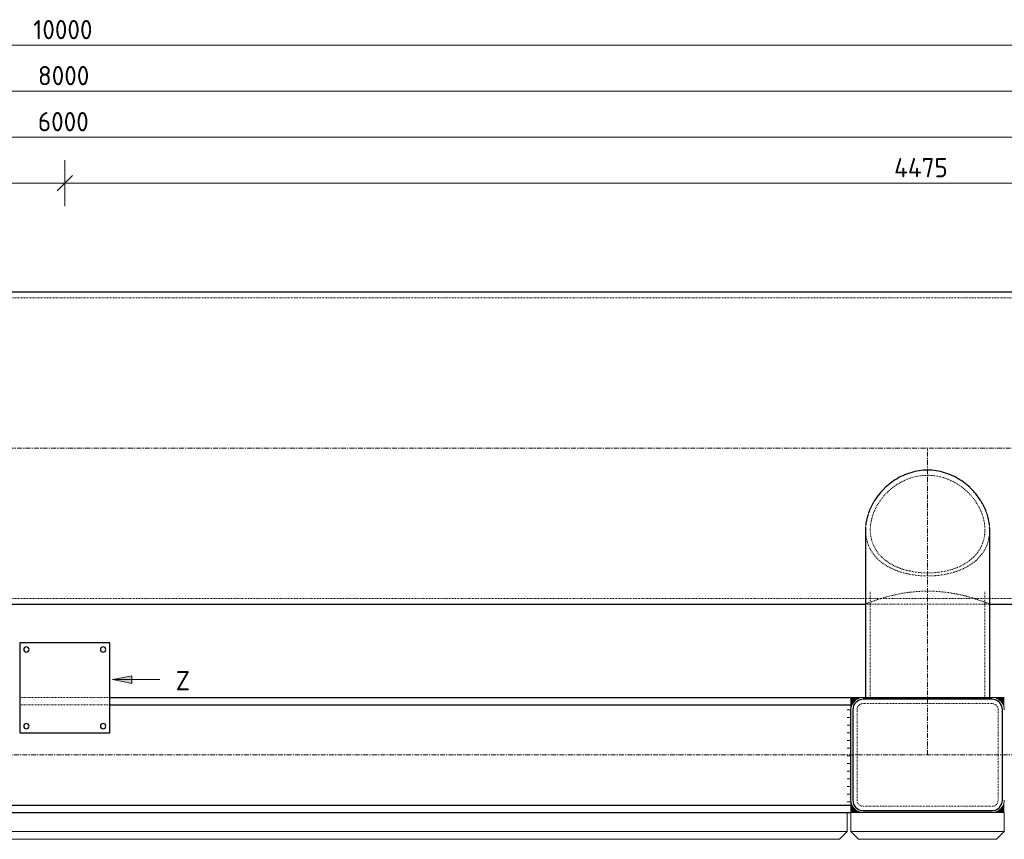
# Model space of a CAD drawing. Header units: millimetres. Extents: x -102180 to -55092, y -1328 to 109139.
# Tile 25 of 42: x -91302 to -88735, y 99826 to 101963. Entities that reach past the tile are written whole.
import ezdxf

# ---------------------------------------------------------------- set-up
doc = ezdxf.new("R2010")
doc.units = ezdxf.units.MM
doc.linetypes.add('Grid Line', pattern=[22.225, 12.7, -3.175, 3.175, -3.175])
doc.linetypes.add('XX-HIDDEN', pattern=[4, 2, -2])
for name, color, linetype, lineweight in [('Multi-Category Tags', 50, 'Continuous', 18), ('Multi-Category Tags-1', 7, 'Continuous', 18), ('N-CO-BC-BETONVORM-G', 50, 'Continuous', 25), ('N-CO-BC-BETONVORM-G-1', 50, 'XX-HIDDEN', 18), ('N-CO-BC-BETONVORM-GN', 10, 'XX-HIDDEN', 18), ('N-CO-KC-KUNSTSTOFVORM-G', 7, 'Continuous', 13), ('N-CO-SC-STAALVORM-G', 10, 'Continuous', 25), ('X-XX-AL-CONSTRUCTIELIJN-G-2', 7, 'Grid Line', 18), ('X-XX-AL-CONSTRUCTIELIJN-G-4', 250, 'Continuous', 25), ('X-XX-AL-M', 7, 'Continuous', 18), ('X-XX-AL-M-20', 7, 'Continuous', 18), ('X_XX_AL_DETAIL1_G', 7, 'Continuous', 13)]:
    doc.layers.add(name, color=color, linetype=linetype, lineweight=lineweight)
doc.styles.add('NLCS-ISO', font='NLCS-ISO.ttf', dxfattribs={"height": 50})
doc.dimstyles.new('2_5_NLCS_diagonal', dxfattribs={"dimscale": 304.8, "dimtxt": 50.137748, "dimasz": 0.131234, "dimexe": 0.19685, "dimexo": 0.0625, "dimgap": 0, "dimtad": 1, "dimdec": 0, "dimzin": 0, "dimdsep": 46, "dimtxsty": 'NLCS-ISO', "dimblk1": 'OBLIQUE', "dimblk2": 'OBLIQUE', "dimsah": 1, "dimcen": 0.09, "dimdle": 0.131234, "dimazin": 0, "dimtfac": 1, "dimtdec": 4, "dimtix": 1, "dimtmove": 0, "dimatfit": 3, "dimfxl": 0.19685, "dimfxlon": 1, "dimtvp": 1, "dimtolj": 1, "dimtzin": 0, "dimarcsym": 2})

# ---------------------------------------------------------------- blocks, each defined once
blk = doc.blocks.new('GM_afdekklepje - GM_afdekklepje-3582460-N_A_P_ Copy 4')
at = {"layer": 'N-CO-SC-STAALVORM-G'}
for p, q in [((168, 145), (-168, 145)), ((-195, 118), (-195, -118)), ((195, -118), (195, 118)), ((-168, -145), (168, -145))]:
    blk.add_line(p, q, dxfattribs=at)
for centre, start, end in [((-168, 118), 90, 180), ((168, 118), 360, 90), ((-168, -118), 180, 270), ((168, -118), 270, 360)]:
    blk.add_arc(centre, 27, start, end, dxfattribs=at)
blk = doc.blocks.new('GM_Hakorit_4360 - GM_Hakorit_4360-3589548-N_A_P_ Copy 4')
at = {"layer": 'N-CO-KC-KUNSTSTOFVORM-G'}
for p, q in [((-2040, -50), (-2040, 0)), ((2040, 0), (2040, -50)), ((2040, -50), (-2040, -50)), ((-2040, -50), (-2020, -70)), ((2020, -70), (2040, -50)), ((2020, -70), (-2020, -70))]:
    blk.add_line(p, q, dxfattribs=at)
blk = doc.blocks.new('GM_Hakorit_3820 - GM_Hakorit_3820-3593615-N_A_P_ Copy 4')
at = {"layer": 'N-CO-KC-KUNSTSTOFVORM-G'}
for p, q in [((-200, 0), (-200, -50)), ((200, -50), (200, 0)), ((-200, -50), (200, -50)), ((-180, -70), (-200, -50)), ((200, -50), (180, -70)), ((180, -70), (-180, -70))]:
    blk.add_line(p, q, dxfattribs=at)
blk = doc.blocks.new('GM_Bevestigingsplaat radardetector2 - GM_Bevestigingsplaat radardetector2-3834855-N_A_P_ Copy 4')
at = {"layer": 'N-CO-SC-STAALVORM-G'}
for p, q in [((117.5, 142.5), (-117.5, 142.5)), ((-117.5, 142.5), (-117.5, -92.5)), ((117.5, -92.5), (117.5, 142.5)), ((-117.5, -92.5), (117.5, -92.5))]:
    blk.add_line(p, q, dxfattribs=at)
for centre, start, end in [((-100, 125), 0, 180), ((100, 125), 0, 180), ((-100, 125), 180, 360), ((100, 125), 180, 360), ((-100, -75), 0, 180), ((-100, -75), 180, 360), ((100, -75), 0, 180), ((100, -75), 180, 360)]:
    blk.add_arc(centre, 7, start, end, dxfattribs=at)
blk = doc.blocks.new('NLI_Balk_Buis - ø813_14_2-3568875-N_A_P_ Copy 4')
at = {"layer": 'N-CO-BC-BETONVORM-GN'}
for p, q in [((4000, 392.3), (-4000, 392.3)), ((2088, -392.3), (-2088.1, -392.3)), ((2411.9, -392.3), (2088.1, -392.3)), ((2088.1, -406.5), (2100.5, -406.5)), ((2100.6, -406.5), (2399.4, -406.5)), ((2399.5, -406.5), (2411.9, -406.5)), ((3588, -392.3), (2411.9, -392.3))]:
    blk.add_line(p, q, dxfattribs=at)
at = {"layer": 'N-CO-SC-STAALVORM-G'}
for p, q in [((4000, 406.5), (-4000, 406.5)), ((-2088.1, -406.5), (2088, -406.5)), ((2411.9, -406.5), (3588, -406.5))]:
    blk.add_line(p, q, dxfattribs=at)
blk = doc.blocks.new('NLI_Balk_Buis - ø323_9_12_5-3581718-N_A_P_ Copy 4')
at = {"layer": 'N-CO-BC-BETONVORM-GN'}
for p, q in [((-7.7, 149.4), (-27.2, 149.4)), ((250, 149.4), (-7.7, 149.4)), ((-7.7, -149.5), (-27.2, -149.5)), ((250, -149.5), (-7.7, -149.5))]:
    blk.add_line(p, q, dxfattribs=at)
blk = doc.blocks.new('DIMBLOCK19-N_A_P_ Copy 4')
at = {"layer": 'X-XX-AL-M-20'}
for p, q in [((-95184.5, 101716.9), (-95184.5, 101836.9)), ((-87184.5, 101716.9), (-87184.5, 101836.9)), ((-95184.5, 101776.9), (-95204.5, 101756.9)), ((-95184.5, 101776.9), (-95164.5, 101796.9)), ((-95184.5, 101776.9), (-87184.5, 101776.9)), ((-95184.5, 101776.9), (-95184.5, 101716.9)), ((-87184.5, 101776.9), (-87204.5, 101756.9)), ((-87184.5, 101776.9), (-87164.5, 101796.9)), ((-87184.5, 101776.9), (-87184.5, 101716.9))]:
    blk.add_line(p, q, dxfattribs=at)
at = {"layer": 'X-XX-AL-M-20', "color": 0, "insert": (-91254.5, 101842), "char_height": 50, "width": 168.009, "attachment_point": 1, "line_spacing_factor": 1.135194, "style": 'NLCS-ISO'}
blk.add_mtext('8000', dxfattribs=at)
blk = doc.blocks.new('_Oblique')
at = {"color": 0, "linetype": 'ByBlock', "lineweight": -2}
blk.add_line((-0.5, -0.5), (0.5, 0.5), dxfattribs=at)
blk = doc.blocks.new('DIMBLOCK21-N_A_P_ Copy 4')
at = {"layer": 'X-XX-AL-M-20'}
for p, q in [((-96184.5, 101836.9), (-96184.5, 101956.9)), ((-86184.5, 101836.9), (-86184.5, 101956.9)), ((-96184.5, 101896.9), (-96164.5, 101916.9)), ((-86184.5, 101896.9), (-86164.5, 101916.9)), ((-96224.5, 101896.9), (-86144.5, 101896.9)), ((-96184.5, 101896.9), (-96204.5, 101876.9)), ((-96184.5, 101896.9), (-96184.5, 101836.9)), ((-86184.5, 101896.9), (-86204.5, 101876.9)), ((-86184.5, 101896.9), (-86184.5, 101836.9))]:
    blk.add_line(p, q, dxfattribs=at)
at = {"layer": 'X-XX-AL-M-20', "color": 0, "insert": (-91266.8, 101962), "char_height": 50, "width": 197.524, "attachment_point": 1, "line_spacing_factor": 1.135194, "style": 'NLCS-ISO'}
blk.add_mtext('10000', dxfattribs=at)
blk = doc.blocks.new('DIMBLOCK23-N_A_P_ Copy 4')
at = {"layer": 'X-XX-AL-M-20'}
for p, q in [((-94184.5, 101596.9), (-94184.5, 101716.9)), ((-88184.5, 101596.9), (-88184.5, 101716.9)), ((-94184.5, 101656.9), (-94164.5, 101676.9)), ((-88184.5, 101656.9), (-88164.5, 101676.9)), ((-94184.5, 101656.9), (-94204.5, 101636.9)), ((-94184.5, 101656.9), (-88184.5, 101656.9)), ((-94184.5, 101656.9), (-94184.5, 101596.9)), ((-88184.5, 101656.9), (-88204.5, 101636.9)), ((-88184.5, 101656.9), (-88184.5, 101596.9))]:
    blk.add_line(p, q, dxfattribs=at)
at = {"layer": 'X-XX-AL-M-20', "color": 0, "insert": (-91254.5, 101722), "char_height": 50, "width": 168.009, "attachment_point": 1, "line_spacing_factor": 1.135194, "style": 'NLCS-ISO'}
blk.add_mtext('6000', dxfattribs=at)
blk = doc.blocks.new('DIMBLOCK27-N_A_P_ Copy 4')
at = {"layer": 'X-XX-AL-M-20'}
for p, q in [((-95659.5, 101476.9), (-95659.5, 101596.9)), ((-91184.5, 101476.9), (-91184.5, 101596.9)), ((-95659.5, 101536.9), (-95639.5, 101556.9)), ((-91184.5, 101536.9), (-91164.5, 101556.9)), ((-95659.5, 101536.9), (-95679.5, 101516.9)), ((-95659.5, 101536.9), (-91184.5, 101536.9)), ((-95659.5, 101536.9), (-95659.5, 101476.9)), ((-91184.5, 101536.9), (-91204.5, 101516.9)), ((-91184.5, 101536.9), (-91184.5, 101476.9))]:
    blk.add_line(p, q, dxfattribs=at)
at = {"layer": 'X-XX-AL-M-20', "color": 0, "insert": (-93496.8, 101602), "char_height": 50, "width": 179.361, "attachment_point": 1, "line_spacing_factor": 1.135194, "style": 'NLCS-ISO'}
blk.add_mtext('4475', dxfattribs=at)
blk = doc.blocks.new('DIMBLOCK28-N_A_P_ Copy 4')
at = {"layer": 'X-XX-AL-M-20'}
for p, q in [((-91184.5, 101476.9), (-91184.5, 101596.9)), ((-86709.5, 101476.9), (-86709.5, 101596.9)), ((-91184.5, 101536.9), (-91164.5, 101556.9)), ((-86709.5, 101536.9), (-86689.5, 101556.9)), ((-91184.5, 101536.9), (-91204.5, 101516.9)), ((-91184.5, 101536.9), (-86709.5, 101536.9)), ((-91184.5, 101536.9), (-91184.5, 101476.9)), ((-86709.5, 101536.9), (-86729.5, 101516.9)), ((-86709.5, 101536.9), (-86709.5, 101476.9))]:
    blk.add_line(p, q, dxfattribs=at)
at = {"layer": 'X-XX-AL-M-20', "color": 0, "insert": (-89021.8, 101602), "char_height": 50, "width": 179.361, "attachment_point": 1, "line_spacing_factor": 1.135194, "style": 'NLCS-ISO'}
blk.add_mtext('4475', dxfattribs=at)

msp = doc.modelspace()

# ---------------------------------------------------------------- hatches: boundary and pattern name
at = {"layer": 'Multi-Category Tags'}
msp.add_hatch(color=256, dxfattribs=at).paths.add_polyline_path([(-91059.9, 100242.2), (-91009.9, 100232.2), (-91009.9, 100252.2)], flags=0)
at = {"layer": 'X-XX-AL-CONSTRUCTIELIJN-G-4'}
for points in [[(-89134.5, 100163.7), (-89133.4, 100172), (-89130.2, 100179.7), (-89125.1, 100186.3), (-89118.5, 100191.4), (-89110.8, 100194.6), (-89102.5, 100195.7), (-89134.5, 100195.7), (-89134.5, 100166)], [(-88734.5, 100163.7), (-88734.5, 100195.7), (-88766.5, 100195.7), (-88758.2, 100194.6), (-88750.5, 100191.4), (-88743.9, 100186.3), (-88738.8, 100179.7), (-88735.6, 100172), (-88734.8, 100166)], [(-89134.5, 99895.7), (-89102.5, 99895.7), (-89110.8, 99896.8), (-89118.9, 99900.3), (-89125.1, 99905.1), (-89130.2, 99911.7), (-89133.4, 99919.4), (-89134.5, 99927.7), (-89134.5, 99899.1)], [(-88738.2, 99895.7), (-88734.5, 99895.7), (-88734.5, 99927.7), (-88735.6, 99919.4), (-88738.8, 99911.7), (-88743.9, 99905.1), (-88750.5, 99900), (-88758.2, 99896.8), (-88766.5, 99895.7)]]:
    msp.add_hatch(color=256, dxfattribs=at).paths.add_polyline_path(points, flags=0)

# ---------------------------------------------------------------- linework, layer by layer
at = {"layer": 'Multi-Category Tags'}
for p, q in [((-91009.9, 100252.2), (-91059.9, 100242.2)), ((-91059.9, 100242.2), (-91009.9, 100232.2)), ((-91059.9, 100242.2), (-90936.3, 100242.2)), ((-91009.9, 100232.2), (-91009.9, 100252.2))]:
    msp.add_line(p, q, dxfattribs=at)
at = {"layer": 'N-CO-BC-BETONVORM-GN'}
for p, q in [((-91302, 100195.7), (-91067.1, 100195.7)), ((-91302, 100176.7), (-91067.1, 100176.7)), ((-89118.5, 100163.7), (-89118.5, 99927.7)), ((-88766.5, 100179.7), (-89102.5, 100179.7)), ((-88750.5, 99927.7), (-88750.5, 100163.7)), ((-89102.5, 99911.7), (-88766.5, 99911.7))]:
    msp.add_line(p, q, dxfattribs=at)
for centre, start, end in [((-89102.5, 100163.7), 90, 180), ((-88766.5, 100163.7), 0, 90), ((-89102.5, 99927.7), 180, 270), ((-88766.5, 99927.7), 270, 0)]:
    msp.add_arc(centre, 16, start, end, dxfattribs=at)
for points, knots in [([(-88785.1, 100632.7), (-88785.1, 100644.9), (-88788.2, 100663.8), (-88798.3, 100688.5), (-88808.5, 100706.1), (-88821.3, 100722.6), (-88836.3, 100737.5), (-88853.2, 100750.4), (-88871.9, 100761), (-88892, 100768.9), (-88913, 100773.8), (-88934.5, 100775.4), (-88963.2, 100773.2), (-88990.9, 100764.5), (-89015.8, 100750.4), (-89032.8, 100737.5), (-89047.8, 100722.6), (-89060.5, 100706.1), (-89070.8, 100688.5), (-89078.3, 100670), (-89082.9, 100651.2), (-89084, 100638.8), (-89084, 100632.7)], [0, 0, 0, 0, 0.090909, 0.136364, 0.181818, 0.227273, 0.272727, 0.318182, 0.363636, 0.409091, 0.454545, 0.5, 0.545455, 0.636364, 0.681818, 0.727273, 0.772727, 0.818182, 0.863636, 0.909091, 0.954545, 1, 1, 1, 1]), ([(-88772.6, 100632.3), (-88772.6, 100619.8), (-88775.7, 100601.5), (-88785.7, 100579.8), (-88795.9, 100565.1), (-88808.7, 100552), (-88823.6, 100540.8), (-88840.6, 100531.4), (-88859.4, 100523.8), (-88879.7, 100518.1), (-88901.1, 100514.2), (-88923.3, 100512.3), (-88945.7, 100512.3), (-88967.9, 100514.2), (-88989.3, 100518.1), (-89009.6, 100523.8), (-89028.4, 100531.4), (-89045.4, 100540.8), (-89060.4, 100552), (-89073.1, 100565.1), (-89085, 100582.3), (-89094.1, 100604.5), (-89096.4, 100622.9), (-89096.5, 100632.3)], [0.0007342, 0.0007342, 0.0007342, 0.0007342, 0.0869565, 0.1304348, 0.173913, 0.2173913, 0.2608696, 0.3043478, 0.3478261, 0.3913043, 0.4347826, 0.4782609, 0.5217391, 0.5652174, 0.6086957, 0.6521739, 0.6956522, 0.7391304, 0.7826087, 0.826087, 0.8695652, 0.9347826, 0.9992656, 0.9992656, 0.9992656, 0.9992656]), ([(-89084, 100632.7), (-89084, 100620.4), (-89080.8, 100602.7), (-89070.8, 100581.8), (-89060.5, 100567.6), (-89047.8, 100555.2), (-89032.8, 100544.6), (-89015.8, 100535.8), (-88997.1, 100528.9), (-88977.1, 100524), (-88956, 100521), (-88934.5, 100520), (-88905.8, 100521.3), (-88878.1, 100526.6), (-88853.2, 100535.8), (-88836.3, 100544.6), (-88821.3, 100555.2), (-88808.5, 100567.6), (-88798.3, 100581.8), (-88790.7, 100597.5), (-88786.1, 100614.5), (-88785.1, 100626.5), (-88785.1, 100632.7)], [0, 0, 0, 0, 0.090909, 0.136364, 0.181818, 0.227273, 0.272727, 0.318182, 0.363636, 0.409091, 0.454545, 0.5, 0.545455, 0.636364, 0.681818, 0.727273, 0.772727, 0.818182, 0.863636, 0.909091, 0.954545, 1, 1, 1, 1]), ([(-88812.6, 100453.4), (-88816.2, 100454.6), (-88825.1, 100457.2), (-88840.6, 100461.4), (-88859.4, 100465.5), (-88879.7, 100469), (-88901.1, 100471.6), (-88923.3, 100472.9), (-88945.7, 100472.9), (-88967.9, 100471.6), (-88989.3, 100469), (-89009.6, 100465.5), (-89028.4, 100461.4), (-89044, 100457.2), (-89052.8, 100454.6), (-89056.4, 100453.4)], [0.2284543, 0.2284543, 0.2284543, 0.2284543, 0.2608696, 0.3043478, 0.3478261, 0.3913043, 0.4347826, 0.4782609, 0.5217391, 0.5652174, 0.6086957, 0.6521739, 0.6956522, 0.7391304, 0.7715357, 0.7715357, 0.7715357, 0.7715357]), ([(-89084.2, 100443.9), (-89088, 100442.5), (-89094.3, 100440.1), (-89096.5, 100439.2), (-89096.5, 100439.2)], [0.8761688, 0.8761688, 0.8761688, 0.8761688, 0.9347826, 1, 1, 1, 1]), ([(-89056.7, 100453.3), (-89057.8, 100453), (-89063.6, 100451.2), (-89073.1, 100448), (-89080.4, 100445.3), (-89083.7, 100444.1), (-89084.1, 100444)], [0.7724923, 0.7724923, 0.7724923, 0.7724923, 0.7826087, 0.826087, 0.8695652, 0.8755916, 0.8755916, 0.8755916, 0.8755916]), ([(-88785, 100444), (-88785.3, 100444.1), (-88788.6, 100445.3), (-88795.9, 100448), (-88805.4, 100451.2), (-88811.2, 100453), (-88812.3, 100453.3)], [0.1243999, 0.1243999, 0.1243999, 0.1243999, 0.1304348, 0.173913, 0.2173913, 0.2274976, 0.2274976, 0.2274976, 0.2274976]), ([(-88772.6, 100439.2), (-88772.6, 100439.2), (-88775.5, 100440.4), (-88782.4, 100443), (-88784.8, 100443.9)], [0, 0, 0, 0, 0.0869565, 0.1238228, 0.1238228, 0.1238228, 0.1238228])]:
    msp.add_open_spline(points, degree=3, knots=knots, dxfattribs=at)
for points in [[(-88994.6, 100775.9), (-88994.9, 100775.7), (-88995.3, 100775.6), (-88995.6, 100775.4)], [(-88873.4, 100775.4), (-88873.8, 100775.6), (-88874.1, 100775.7), (-88874.4, 100775.9)], [(-89046.6, 100741.2), (-89046.8, 100741), (-89047, 100740.8), (-89047.2, 100740.6)], [(-88821.8, 100740.6), (-88822.1, 100740.9), (-88822.4, 100741.2), (-88822.6, 100741.4)], [(-89073.7, 100707.6), (-89074.3, 100706.6), (-89074.9, 100705.7), (-89075.5, 100704.7)], [(-88793.6, 100704.7), (-88794.1, 100705.7), (-88794.7, 100706.6), (-88795.3, 100707.6)], [(-89088.3, 100677.5), (-89088.9, 100676), (-89089.4, 100674.6), (-89089.8, 100673.1)], [(-88779.2, 100673.1), (-88779.5, 100674.1), (-88779.8, 100675), (-88780.2, 100676)], [(-89095.8, 100645.4), (-89096, 100643.4), (-89096.2, 100641.4), (-89096.3, 100639.5)], [(-88772.8, 100639.5), (-88772.9, 100641.4), (-88773, 100643.4), (-88773.3, 100645.4)]]:
    msp.add_open_spline(points, degree=3, dxfattribs=at)
at = {"layer": 'N-CO-SC-STAALVORM-G'}
for p, q in [((-89096.5, 100632.7), (-89096.5, 100195.7)), ((-88772.6, 100195.7), (-88772.6, 100632.7)), ((-91067, 100195.7), (-89134.5, 100195.7)), ((-89102.5, 100195.7), (-88766.5, 100195.7)), ((-91067, 100176.7), (-89134.5, 100176.7)), ((-89134.5, 99927.7), (-89134.5, 100163.7)), ((-93234.5, 99914.7), (-89134.5, 99914.7)), ((-93234.5, 99895.7), (-89134.5, 99895.7)), ((-88766.5, 99895.7), (-89102.5, 99895.7))]:
    msp.add_line(p, q, dxfattribs=at)
for points, knots in [([(-88995.6, 100775.4), (-89000.3, 100773.4), (-89011.6, 100767.9), (-89028.4, 100757.2), (-89040.3, 100747.3), (-89046.1, 100741.7), (-89046.6, 100741.2)], [0.6223783, 0.6223783, 0.6223783, 0.6223783, 0.6521739, 0.6956522, 0.7391304, 0.7432735, 0.7432735, 0.7432735, 0.7432735]), ([(-88874.5, 100775.9), (-88876.3, 100776.6), (-88885, 100780.1), (-88901.1, 100785), (-88923.3, 100788.4), (-88945.7, 100788.4), (-88967.9, 100785), (-88984.1, 100780.1), (-88992.8, 100776.6), (-88994.6, 100775.9)], [0.3799156, 0.3799156, 0.3799156, 0.3799156, 0.3913043, 0.4347826, 0.4782609, 0.5217391, 0.5652174, 0.6086957, 0.6200795, 0.6200795, 0.6200795, 0.6200795]), ([(-88822.7, 100741.5), (-88823.1, 100741.9), (-88828.8, 100747.3), (-88840.6, 100757.2), (-88857.5, 100767.9), (-88868.7, 100773.4), (-88873.4, 100775.4)], [0.2573313, 0.2573313, 0.2573313, 0.2573313, 0.2608696, 0.3043478, 0.3478261, 0.3776162, 0.3776162, 0.3776162, 0.3776162]), ([(-89047.2, 100740.6), (-89051.8, 100736.2), (-89061, 100726.2), (-89069.3, 100714.7), (-89073.4, 100708.2), (-89073.7, 100707.6)], [0.74508986, 0.74508986, 0.74508986, 0.74508986, 0.7826087, 0.82608696, 0.83001947, 0.83001947, 0.83001947, 0.83001947]), ([(-88795.3, 100707.6), (-88795.7, 100708.2), (-88799.8, 100714.7), (-88808.1, 100726.2), (-88817.3, 100736.2), (-88821.8, 100740.6)], [0.16997442, 0.16997442, 0.16997442, 0.16997442, 0.17391304, 0.2173913, 0.25490097, 0.25490097, 0.25490097, 0.25490097]), ([(-89075.5, 100704.7), (-89078.2, 100700.1), (-89082.9, 100691.2), (-89086.7, 100682), (-89088.3, 100677.5)], [0.83694806, 0.83694806, 0.83694806, 0.83694806, 0.86956522, 0.89938453, 0.89938453, 0.89938453, 0.89938453]), ([(-88780.2, 100676.1), (-88781.9, 100681), (-88785.9, 100690.7), (-88790.8, 100700.1), (-88793.6, 100704.7)], [0.09729464, 0.09729464, 0.09729464, 0.09729464, 0.13043478, 0.16303823, 0.16303823, 0.16303823, 0.16303823]), ([(-89089.8, 100673.1), (-89091.1, 100669.3), (-89093.6, 100660.1), (-89095.2, 100650.9), (-89095.8, 100645.5)], [0.90943552, 0.90943552, 0.90943552, 0.90943552, 0.93478261, 0.97102894, 0.97102894, 0.97102894, 0.97102894]), ([(-88773.3, 100645.5), (-88774.2, 100654.1), (-88776.1, 100663.3), (-88779, 100672.5), (-88779.2, 100673.1)], [0.02896986, 0.02896986, 0.02896986, 0.02896986, 0.08695652, 0.09056036, 0.09056036, 0.09056036, 0.09056036])]:
    msp.add_open_spline(points, degree=3, knots=knots, dxfattribs=at)
for points in [[(-89096.3, 100639.4), (-89096.4, 100637.2), (-89096.5, 100634.9), (-89096.5, 100632.7)], [(-88772.6, 100632.7), (-88772.6, 100634.9), (-88772.6, 100637.2), (-88772.8, 100639.4)]]:
    msp.add_open_spline(points, degree=3, dxfattribs=at)
at = {"layer": 'X-XX-AL-CONSTRUCTIELIJN-G-2'}
for p, q in [((-87184.5, 100845.7), (-95184.5, 100845.7)), ((-88934.5, 100045.7), (-88934.5, 100845.7)), ((-96184.5, 100045.7), (-86184.5, 100045.7))]:
    msp.add_line(p, q, dxfattribs=at)
at = {"layer": 'X_XX_AL_DETAIL1_G'}
for p, q in [((-89102.5, 100195.7), (-89134.5, 100195.7)), ((-89134.5, 100195.7), (-89134.5, 100163.7)), ((-88734.5, 100195.7), (-88766.5, 100195.7)), ((-89134.5, 100163.7), (-89144.5, 100163.7)), ((-89134.5, 100143.7), (-89144.5, 100143.7)), ((-89134.5, 100123.7), (-89144.5, 100123.7)), ((-89134.5, 100103.7), (-89144.5, 100103.7)), ((-89134.5, 100083.7), (-89144.5, 100083.7)), ((-89134.5, 100063.7), (-89144.5, 100063.7)), ((-89134.5, 100043.7), (-89144.5, 100043.7)), ((-89134.5, 100023.7), (-89144.5, 100023.7)), ((-89134.5, 100003.7), (-89144.5, 100003.7)), ((-89134.5, 99983.7), (-89144.5, 99983.7)), ((-89134.5, 99963.7), (-89144.5, 99963.7)), ((-89134.5, 99943.7), (-89144.5, 99943.7)), ((-89134.5, 99927.7), (-89134.5, 99895.7)), ((-89134.5, 99923.7), (-89144.5, 99923.7)), ((-89134.5, 99895.7), (-89102.5, 99895.7)), ((-88766.5, 99895.7), (-88734.5, 99895.7))]:
    msp.add_line(p, q, dxfattribs=at)
for centre, start, end in [((-89102.5, 100163.7), 90, 180), ((-88766.5, 100163.7), 0, 90), ((-89102.5, 99927.7), 180, 270), ((-88766.5, 99927.7), 270, 0)]:
    msp.add_arc(centre, 32, start, end, dxfattribs=at)

# ---------------------------------------------------------------- block references
at = {"layer": 'N-CO-BC-BETONVORM-G'}
for name, p in [('GM_Bevestigingsplaat radardetector2 - GM_Bevestigingsplaat radardetector2-3834855-N_A_P_ Copy 4', (-91184.5, 100195.7)), ('GM_afdekklepje - GM_afdekklepje-3582460-N_A_P_ Copy 4', (-88934.5, 100045.7)), ('GM_Hakorit_4360 - GM_Hakorit_4360-3589548-N_A_P_ Copy 4', (-91184.5, 99895.7)), ('GM_Hakorit_3820 - GM_Hakorit_3820-3593615-N_A_P_ Copy 4', (-88934.5, 99895.7))]:
    msp.add_blockref(name, p, dxfattribs=at)
at = {"layer": 'N-CO-BC-BETONVORM-G-1'}
msp.add_blockref('NLI_Balk_Buis - ø813_14_2-3568875-N_A_P_ Copy 4', (-91184.5, 100845.7), dxfattribs=at)
at = {"layer": 'N-CO-BC-BETONVORM-GN', "rotation": 270}
msp.add_blockref('NLI_Balk_Buis - ø323_9_12_5-3581718-N_A_P_ Copy 4', (-88934.5, 100445.7), dxfattribs=at)

# ---------------------------------------------------------------- texts
at = {"layer": 'Multi-Category Tags-1', "insert": (-90895.2, 100264.3), "char_height": 50, "width": 48.101, "attachment_point": 1, "style": 'NLCS-ISO'}
msp.add_mtext('Z', dxfattribs=at)

# ---------------------------------------------------------------- dimensions: what is measured, and where the dimension line sits
at = {"layer": 'X-XX-AL-M'}
for base, p1, p2, override, picture, middle in [((-86184.5, 101896.9), (-96184.5, 101836.9), (-86184.5, 101836.9), {"dimpost": '<>', "dimfxl": 10000}, 'DIMBLOCK21-N_A_P_ Copy 4', (-91184.5, 101921.9)), ((-87184.5, 101776.9), (-95184.5, 101716.9), (-87184.5, 101716.9), {"dimpost": '<>', "dimfxl": 8000}, 'DIMBLOCK19-N_A_P_ Copy 4', (-91184.5, 101801.9)), ((-88184.5, 101656.9), (-94184.5, 101596.9), (-88184.5, 101596.9), {"dimpost": '<>', "dimfxl": 6000}, 'DIMBLOCK23-N_A_P_ Copy 4', (-91184.5, 101681.9)), ((-91184.5, 101536.9), (-95659.5, 101476.9), (-91184.5, 101476.9), {"dimpost": '<>', "dimfxl": 4475}, 'DIMBLOCK27-N_A_P_ Copy 4', (-93422, 101561.9)), ((-86709.5, 101536.9), (-91184.5, 101476.9), (-86709.5, 101476.9), {"dimpost": '<>', "dimfxl": 4475}, 'DIMBLOCK28-N_A_P_ Copy 4', (-88947, 101561.9))]:
    dim = msp.add_linear_dim(base=base, p1=p1, p2=p2, dimstyle='2_5_NLCS_diagonal', override=override, dxfattribs=at)
    dim.commit()
    dim.dimension.update_dxf_attribs({"geometry": picture, "text_midpoint": middle})

doc.saveas('drawing.dxf')
